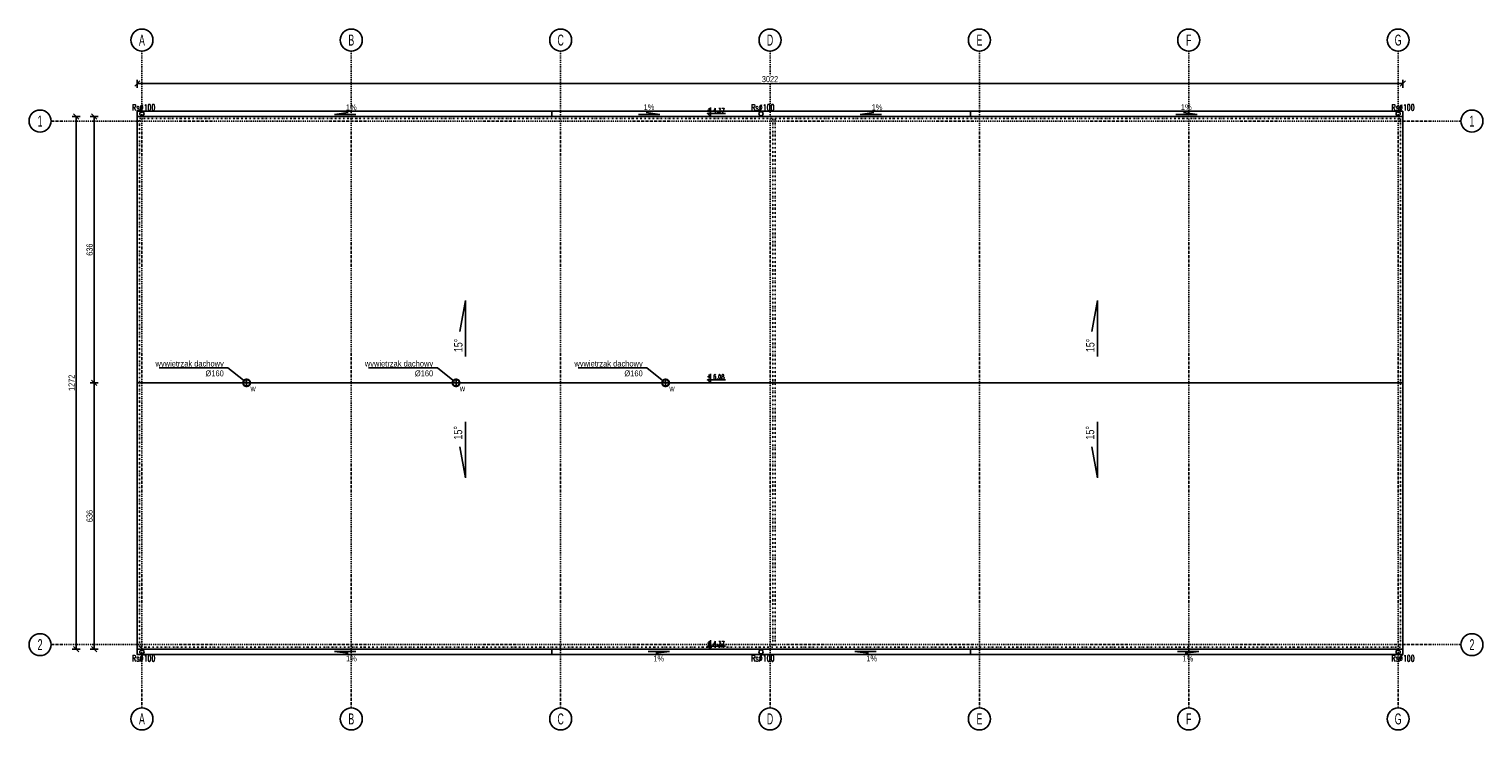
# Model space of a CAD drawing. Header units: centimetres. Extents: x 47725 to 65780, y 1892 to 12037.
# Tile 154 of 156: x 49303 to 52775, y 8109 to 9782. Entities that reach past the tile are written whole.
import ezdxf
from ezdxf import colors
from ezdxf.entities.mleader import LeaderData, LeaderLine
from ezdxf.enums import TextEntityAlignment as Align
from ezdxf.math import Vec2, Vec3

# ---------------------------------------------------------------- set-up
doc = ezdxf.new("R2010")
doc.units = ezdxf.units.CM
doc.header["$LTSCALE"] = 0.02
for name, pattern in [('Ciągłe', [0]), ('DASHDOT2', [12.7, 6.35, -3.175, 0, -3.175]), ('DIVIDE', [31.75, 12.7, -6.35, 0, -6.35, 0, -6.35])]:
    doc.linetypes.add(name, pattern=pattern)
for name, color, linetype in [('A-ELEWACJE', 3, 'Continuous'), ('A-Grid', 191, 'DASHDOT2'), ('A-OPISY', 70, 'Continuous'), ('CKDACH_OPIS', 3, 'Continuous'), ('CKKOTY_WYS', 3, 'Continuous'), ('CKSCIANY_POD', 7, 'Continuous'), ('CKWYMIAR', 3, 'Continuous')]:
    doc.layers.add(name, color=color, linetype=linetype)
doc.layers.add('CKDACH_WIDOK', color=1, linetype='Ciągłe', lineweight=25)
doc.styles.add('BA_ARIAL_0.5', font='IC-Romans.shx', dxfattribs={"width": 0.5})
doc.styles.add('RomanS', font='romans.shx', dxfattribs={"width": 0.8})
doc.styles.add('SIMPLEX', font='simplex.shx', dxfattribs={"width": 0.7, "height": 17})
doc.styles.get("Standard").update_dxf_attribs({"font": 'ic-simplex.shx', "width": 0.8})
doc.dimstyles.new('Kopia2 CADKON cm', dxfattribs={"dimscale": 5, "dimtxt": 3, "dimasz": 2.5, "dimexe": 1.8, "dimexo": 5, "dimgap": 0.6, "dimtad": 1, "dimrnd": 0.5, "dimtxsty": 'Standard', "dimblk1": 'OBLIQUE', "dimblk2": 'OBLIQUE', "dimsah": 1, "dimcen": 2.5, "dimadec": 1, "dimazin": 2, "dimtfac": 1, "dimtix": 1, "dimtmove": 2, "dimatfit": 3, "dimldrblk": 'OPEN30', "dimfxl": 2, "dimfxlon": 1, "dimtfill": 1, "dimtolj": 1, "dimarcsym": 0})

# ---------------------------------------------------------------- blocks, each defined once
blk = doc.blocks.new('_OBLIQUE')
at = {"color": 0, "linetype": 'ByBlock'}
blk.add_line((-0.5, -0.5), (0.5, 0.5), dxfattribs=at)
blk = doc.blocks.new('*D1342')
at = {"layer": 'CKWYMIAR', "color": 0, "lineweight": -2}
for p, q in [((49561.8, 9641.6), (49561.8, 9660.6)), ((52583.8, 9641.6), (52583.8, 9660.6)), ((49561.8, 9651.6), (52583.8, 9651.6))]:
    blk.add_line(p, q, dxfattribs=at)
at = {"layer": 'CKWYMIAR', "color": 0, "lineweight": -2, "xscale": 12.5, "yscale": 12.5, "zscale": 12.5, "rotation": 180}
blk.add_blockref('_OBLIQUE', (49561.8, 9651.6), dxfattribs=at)
at = {"layer": 'CKWYMIAR', "color": 0, "lineweight": -2, "xscale": 12.5, "yscale": 12.5, "zscale": 12.5}
blk.add_blockref('_OBLIQUE', (52583.8, 9651.6), dxfattribs=at)
at = {"layer": 'CKWYMIAR', "color": 0, "insert": (51072.8, 9662.1), "char_height": 15, "attachment_point": 5, "bg_fill": 3, "box_fill_scale": 1.1, "bg_fill_color": 256, "bg_fill_true_color": 13158600, "bg_fill_transparency": 0}
blk.add_mtext('\\A1;3022', dxfattribs=at)
blk = doc.blocks.new('_Open30')
at = {"color": 0, "linetype": 'ByBlock', "lineweight": -2}
for p, q in [((-1, 0.27), (0, 0)), ((0, 0), (-1, -0.27)), ((0, 0), (-1, 0))]:
    blk.add_line(p, q, dxfattribs=at)
blk = doc.blocks.new('*D1343')
at = {"layer": 'CKWYMIAR', "color": 0, "lineweight": -2}
for p, q in [((49468.5, 8937.1), (49449.5, 8937.1)), ((49458.5, 8301.1), (49458.5, 8937.1)), ((49468.5, 8301.1), (49449.5, 8301.1))]:
    blk.add_line(p, q, dxfattribs=at)
at = {"layer": 'CKWYMIAR', "color": 0, "lineweight": -2, "xscale": 12.5, "yscale": 12.5, "zscale": 12.5}
for p, rotation in [((49458.5, 8937.1), 90), ((49458.5, 8301.1), 270)]:
    blk.add_blockref('_OBLIQUE', p, dxfattribs=dict(at, rotation=rotation))
at = {"layer": 'CKWYMIAR', "color": 0, "insert": (49448, 8619.1), "char_height": 15, "attachment_point": 5, "rotation": 90, "bg_fill": 3, "box_fill_scale": 1.1, "bg_fill_color": 256, "bg_fill_true_color": 13158600, "bg_fill_transparency": 0}
blk.add_mtext('\\A1;636', dxfattribs=at)
blk = doc.blocks.new('*D1344')
at = {"layer": 'CKWYMIAR', "color": 0, "lineweight": -2}
for p, q in [((49468.5, 9573.1), (49449.5, 9573.1)), ((49458.5, 8937.1), (49458.5, 9573.1)), ((49468.5, 8937.1), (49449.5, 8937.1))]:
    blk.add_line(p, q, dxfattribs=at)
at = {"layer": 'CKWYMIAR', "color": 0, "lineweight": -2, "xscale": 12.5, "yscale": 12.5, "zscale": 12.5}
for p, rotation in [((49458.5, 9573.1), 90), ((49458.5, 8937.1), 270)]:
    blk.add_blockref('_OBLIQUE', p, dxfattribs=dict(at, rotation=rotation))
at = {"layer": 'CKWYMIAR', "color": 0, "insert": (49448, 9255.1), "char_height": 15, "attachment_point": 5, "rotation": 90, "bg_fill": 3, "box_fill_scale": 1.1, "bg_fill_color": 256, "bg_fill_true_color": 13158600, "bg_fill_transparency": 0}
blk.add_mtext('\\A1;636', dxfattribs=at)
blk = doc.blocks.new('*D1345')
at = {"layer": 'CKWYMIAR', "color": 0, "lineweight": -2}
for p, q in [((49425.5, 9573.1), (49406.5, 9573.1)), ((49415.5, 9573.1), (49415.5, 8301.1)), ((49425.5, 8301.1), (49406.5, 8301.1))]:
    blk.add_line(p, q, dxfattribs=at)
at = {"layer": 'CKWYMIAR', "color": 0, "lineweight": -2, "xscale": 12.5, "yscale": 12.5, "zscale": 12.5}
for p, rotation in [((49415.5, 9573.1), 90), ((49415.5, 8301.1), 270)]:
    blk.add_blockref('_OBLIQUE', p, dxfattribs=dict(at, rotation=rotation))
at = {"layer": 'CKWYMIAR', "color": 0, "insert": (49405, 8937.1), "char_height": 15, "attachment_point": 5, "rotation": 90, "bg_fill": 3, "box_fill_scale": 1.1, "bg_fill_color": 256, "bg_fill_true_color": 13158600, "bg_fill_transparency": 0}
blk.add_mtext('\\A1;1272', dxfattribs=at)
blk = doc.blocks.new('BA_Axis_Mark')
at = {"linetype": 'Continuous'}
blk.add_circle((0, 0), 37.5, dxfattribs=at)
at = {"linetype": 'Continuous', "style": 'BA_ARIAL_0.5', "width": 0.6}
blk.add_attdef('AXIS_NUMBER', text='', height=37.5, dxfattribs=at).set_placement((0, 0), align=Align.MIDDLE_CENTER)
blk = doc.blocks.new('A$7E8778113A2FE')
at = {"layer": 'A-ELEWACJE'}
for points in [[(-10, 0), (10, 0)], [(-10, 0), (10, 0)], [(0, -10), (0, 10)], [(0, -10), (0, 10)]]:
    blk.add_lwpolyline(points, dxfattribs=at)
for radius in [9, 8]:
    blk.add_circle((0, 0), radius, dxfattribs=at)
at = {"layer": 'A-OPISY', "lineweight": 20, "width": 0.7}
blk.add_text('w', height=15, dxfattribs=at).set_placement((9, -20.4))
blk = doc.blocks.new('*U1512')
blk.add_lwpolyline([(0, -30), (0, 0), (-10, -10), (50, -10)])
at = {"insert": (-12, -12.3), "char_height": 15, "width": 56.1, "attachment_point": 1, "style": 'SIMPLEX'}
blk.add_mtext('{\\W0.8;+}', dxfattribs=at)
at = {"style": 'SIMPLEX', "width": 0.7}
blk.add_attdef('0,00', (8.5, -27.4), '', height=15, dxfattribs=at)

msp = doc.modelspace()

# ---------------------------------------------------------------- linework, layer by layer
for points in [[(52583.82, 9573.071), (52583.82, 9585.571), (49561.82, 9585.571), (49561.82, 9573.071)], [(50551.375, 9585.571), (50551.375, 9573.071)], [(51551.375, 9585.571), (51551.375, 9573.071)], [(52583.82, 8301.071), (52583.82, 8288.571), (49561.82, 8288.571), (49561.82, 8301.071)], [(50551.375, 8301.071), (50551.375, 8288.571)], [(51551.375, 8301.071), (51551.375, 8288.571)]]:
    msp.add_lwpolyline(points)
for centre in [(49572.82, 9579.321), (51051.375, 9579.321), (51051.375, 8294.821), (52572.82, 8294.821)]:
    msp.add_circle(centre, 5)
at = {"layer": 'A-Grid', "ltscale": 20}
for p, q in [((49355.82, 9562.071), (52722.82, 9562.071)), ((49355.82, 8312.071), (52722.82, 8312.071))]:
    msp.add_line(p, q, dxfattribs=at)
for points in [[(49572.82, 9729.071), (49572.82, 8161.071)], [(50072.82, 9729.071), (50072.82, 8161.071)], [(50572.82, 9729.071), (50572.82, 8161.071)], [(51072.82, 9729.071), (51072.82, 8161.071)], [(51572.82, 9729.071), (51572.82, 8161.071)], [(52072.82, 9729.071), (52072.82, 8161.071)], [(52572.82, 9729.071), (52572.82, 8161.071)]]:
    msp.add_lwpolyline(points, dxfattribs=at)
at = {"layer": 'CKDACH_OPIS', "lineweight": -3}
for p, q in [((50032.687, 9578.071), (50065.297, 9582.555)), ((50083.61, 9578.071), (50032.687, 9578.071)), ((50758.941, 9578.071), (50809.864, 9578.071)), ((50809.864, 9578.071), (50777.254, 9582.555)), ((51288.263, 9578.071), (51320.874, 9582.555)), ((51339.186, 9578.071), (51288.263, 9578.071)), ((52042.125, 9578.071), (52093.048, 9578.071)), ((52093.048, 9578.071), (52060.437, 9582.555)), ((50345.43, 9133.629), (50332.329, 9059.893)), ((50345.43, 9000.239), (50345.43, 9133.629)), ((51854.704, 9133.629), (51841.603, 9059.893)), ((51854.704, 9000.239), (51854.704, 9133.629)), ((50332.329, 9059.893), (50332.329, 9059.893)), ((51841.603, 9059.893), (51841.603, 9059.893)), ((50345.43, 8843.903), (50345.43, 8710.512)), ((51854.704, 8843.903), (51854.704, 8710.512)), ((50345.43, 8710.512), (50332.329, 8784.249)), ((50332.329, 8784.249), (50332.329, 8784.249)), ((51854.704, 8710.512), (51841.603, 8784.249)), ((51841.603, 8784.249), (51841.603, 8784.249)), ((50083.892, 8296.071), (50032.969, 8296.071)), ((50032.969, 8296.071), (50065.58, 8291.586)), ((50782.08, 8296.071), (50833.003, 8296.071)), ((50833.003, 8296.071), (50800.393, 8291.586)), ((51326.417, 8296.071), (51275.495, 8296.071)), ((51275.495, 8296.071), (51308.105, 8291.586)), ((52045.797, 8296.071), (52096.72, 8296.071)), ((52096.72, 8296.071), (52064.109, 8291.586))]:
    msp.add_line(p, q, dxfattribs=at)
at = {"layer": 'CKDACH_WIDOK'}
msp.add_lwpolyline([(49561.82, 9573.071), (52583.82, 9573.071), (52583.82, 8301.071), (49561.82, 8301.071)], close=True, dxfattribs=at)
msp.add_lwpolyline([(49561.82, 8937.071), (52583.82, 8937.071)], dxfattribs=at)

# ---------------------------------------------------------------- block references
at = {"layer": 'A-ELEWACJE'}
for p in [(49822.929, 8937.071), (50322.929, 8937.071), (50823.384, 8937.071)]:
    msp.add_blockref('A$7E8778113A2FE', p, dxfattribs=at)
at = {"layer": 'A-Grid', "xscale": 0.7000000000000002, "yscale": 0.7000000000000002, "zscale": 0.7000000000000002, "rotation": 360}
for p, values in [((49572.82, 9755.321), {'AXIS_NUMBER': 'A'}), ((50072.82, 9755.321), {'AXIS_NUMBER': 'B'}), ((50572.82, 9755.321), {'AXIS_NUMBER': 'C'}), ((51072.82, 9755.321), {'AXIS_NUMBER': 'D'}), ((51572.82, 9755.321), {'AXIS_NUMBER': 'E'}), ((52072.82, 9755.321), {'AXIS_NUMBER': 'F'}), ((52572.82, 9755.321), {'AXIS_NUMBER': 'G'}), ((49329.57, 9562.071), {'AXIS_NUMBER': '1'}), ((52749.07, 9562.071), {'AXIS_NUMBER': '1'}), ((49329.57, 8312.071), {'AXIS_NUMBER': '2'}), ((52749.07, 8312.071), {'AXIS_NUMBER': '2'}), ((49572.82, 8134.821), {'AXIS_NUMBER': 'A'}), ((50072.82, 8134.821), {'AXIS_NUMBER': 'B'}), ((50572.82, 8134.821), {'AXIS_NUMBER': 'C'}), ((51072.82, 8134.821), {'AXIS_NUMBER': 'D'}), ((51572.82, 8134.821), {'AXIS_NUMBER': 'E'}), ((52072.82, 8134.821), {'AXIS_NUMBER': 'F'}), ((52572.82, 8134.821), {'AXIS_NUMBER': 'G'})]:
    msp.add_blockref('BA_Axis_Mark', p, dxfattribs=at).add_auto_attribs(values)
at = {"layer": 'CKKOTY_WYS', "ltscale": 0.01}
ref = msp.add_blockref('*U1512', (50930.623, 8937.071), dxfattribs=dict(at, xscale=-0.72, yscale=0.72, zscale=0.72, rotation=180.0020147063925))
ref.add_attrib('0,00', '6.08', (50936.702, 8945.997), dxfattribs={"layer": '0', "height": 10.8, "rotation": 0.002015, "style": 'SIMPLEX', "width": 0.7})
ref = msp.add_blockref('*U1512', (50930.623, 8301.071), dxfattribs=dict(at, xscale=-0.72, yscale=0.72, zscale=0.72, rotation=180.0020147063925))
ref.add_attrib('0,00', '4.37', (50936.702, 8309.997), dxfattribs={"layer": '0', "height": 10.8, "rotation": 0.002015, "style": 'SIMPLEX', "width": 0.7})

# ---------------------------------------------------------------- texts
at = {"layer": 'CKDACH_OPIS', "linetype": 'Continuous', "lineweight": 9, "style": 'RomanS', "width": 0.6}
for rotation, p in [(0.001771, (49549.287, 9586.926)), (0.001771, (51027.841, 9586.926)), (0.001771, (52556.787, 9586.926)), (359.998229, (51027.841, 8272.215)), (359.998229, (52556.786, 8272.215))]:
    msp.add_text('Rs∅100', height=15, rotation=rotation, dxfattribs=at).set_placement(p)
at = {"layer": 'CKDACH_OPIS', "linetype": 'Continuous', "lineweight": 9, "width": 0.8}
for p in [(50059.872, 9587.954), (50770.891, 9588.218), (51315.448, 9587.954), (52054.074, 9588.218), (50060.155, 8272.187), (50794.03, 8271.923), (51302.68, 8272.187), (52057.746, 8271.923)]:
    msp.add_text('1%', height=14, dxfattribs=at).set_placement(p)
for rotation, p in [(89.77223, (50338.338, 9010.142)), (89.77223, (51847.612, 9010.142)), (90.22777, (50337.825, 8801.64)), (90.22777, (51847.098, 8801.64))]:
    msp.add_text('15°', height=20, rotation=rotation, dxfattribs=at).set_placement(p)

# ---------------------------------------------------------------- leaders
at = {"layer": 'A-OPISY', "lineweight": -3}
ml = msp.add_multileader_mtext('Standard', dxfattribs=at)
ml.set_content('wywietrzak dachowy \\P%%C160', color=256)
ml.set_leader_properties()
ml.build(insert=Vec2(0, 0))
ml.multileader.update_dxf_attribs({"text_left_attachment_type": 6, "text_right_attachment_type": 6, "arrow_head_size": 10})
ctx = ml.context
ctx.base_point, ctx.char_height, ctx.arrow_head_size, ctx.plane_origin, ctx.plane_x_axis = Vec3(50098.815, 8973.275), 14, 10, Vec3(50618.529, 8848.396), Vec3(-1, 0)
ctx.left_attachment, ctx.right_attachment, ctx.text_align_type = 6, 6, 2
notes = []
notes.append((ctx, [(0, (1, 1, 0), (50278.367, 8973.275), (-1, 0), 8, [(0, [(50322.929, 8937.071)], 0, [])])]))
ctx.mtext.insert, ctx.mtext.width, ctx.mtext.alignment, ctx.mtext.flow_direction = Vec3(50268.367, 8990.075), 193.54665, 3, 5
ml = msp.add_multileader_mtext('Standard', dxfattribs=at)
ml.set_content('wywietrzak dachowy \\P%%C160', color=256)
ml.set_leader_properties()
ml.build(insert=Vec2(0, 0))
ml.multileader.update_dxf_attribs({"text_left_attachment_type": 6, "text_right_attachment_type": 6, "arrow_head_size": 10})
ctx = ml.context
ctx.base_point, ctx.char_height, ctx.arrow_head_size, ctx.plane_origin, ctx.plane_x_axis = Vec3(50599.269, 8973.275), 14, 10, Vec3(51118.984, 8848.396), Vec3(-1, 0)
ctx.left_attachment, ctx.right_attachment, ctx.text_align_type = 6, 6, 2
notes.append((ctx, [(0, (1, 1, 0), (50778.821, 8973.275), (-1, 0), 8, [(0, [(50823.384, 8937.071)], 0, [])])]))
ctx.mtext.insert, ctx.mtext.width, ctx.mtext.alignment, ctx.mtext.flow_direction = Vec3(50768.821, 8990.075), 193.54665, 3, 5
for ctx, leaders in notes:
    for number, flags, end, landing, length, lines in leaders:
        leader = LeaderData()
        leader.index, (leader.has_last_leader_line, leader.has_dogleg_vector, leader.attachment_direction) = number, flags
        leader.last_leader_point, leader.dogleg_vector, leader.dogleg_length = Vec3(end), Vec3(landing), length
        for number, points, colour, breaks in lines:
            line = LeaderLine()
            line.index, line.vertices, line.color, line.breaks = number, Vec3.list(points), colors.encode_raw_color(colour), breaks
            leader.lines.append(line)
        ctx.leaders.append(leader)

# ---------------------------------------------------------------- next in the draw order: dimensions: what is measured, and where the dimension line sits
at = {"layer": 'CKWYMIAR'}
dim = msp.add_linear_dim(base=(52583.82, 9651.607), p1=(49561.82, 9573.071), p2=(52583.82, 9573.071), dimstyle='Kopia2 CADKON cm', dxfattribs=at)
dim.commit()
dim.dimension.update_dxf_attribs({"geometry": '*D1342', "text_midpoint": (51072.82, 9662.107)})
dim = msp.add_linear_dim(base=(49458.527, 8937.071), p1=(49561.82, 8301.071), p2=(49561.82, 8937.071), angle=90, dimstyle='Kopia2 CADKON cm', dxfattribs=at)
dim.commit()
dim.dimension.update_dxf_attribs({"geometry": '*D1343', "text_midpoint": (49448.027, 8619.071)})

# ---------------------------------------------------------------- next in the draw order: linework, layer by layer
msp.add_circle((52572.82, 9579.321), 5)
at = {"layer": 'CKSCIANY_POD', "linetype": 'DIVIDE', "ltscale": 15}
for p, q in [((51079.82, 9568.071), (51079.82, 8306.071)), ((51084.819, 9568.071), (51084.819, 8306.071))]:
    msp.add_line(p, q, dxfattribs=at)
msp.add_lwpolyline([(51084.819, 9568.071), (52578.82, 9568.071), (52578.82, 8306.071), (51084.819, 8306.071)], dxfattribs=at)

# ---------------------------------------------------------------- next in the draw order: block references
at = {"layer": 'CKKOTY_WYS', "ltscale": 0.01}
ref = msp.add_blockref('*U1512', (50930.623, 9573.071), dxfattribs=dict(at, xscale=-0.72, yscale=0.72, zscale=0.72, rotation=180.0020147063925))
ref.add_attrib('0,00', '4.37', (50936.702, 9581.997), dxfattribs={"layer": '0', "height": 10.8, "rotation": 0.002015, "style": 'SIMPLEX', "width": 0.7})

# ---------------------------------------------------------------- next in the draw order: dimensions: what is measured, and where the dimension line sits
at = {"layer": 'CKWYMIAR'}
dim = msp.add_linear_dim(base=(49458.527, 9573.071), p1=(49561.82, 8937.071), p2=(49561.82, 9573.071), angle=90, dimstyle='Kopia2 CADKON cm', override={"dimtmove": 2}, dxfattribs=at)
dim.commit()
dim.dimension.update_dxf_attribs({"geometry": '*D1344', "text_midpoint": (49448.027, 9255.071)})

# ---------------------------------------------------------------- next in the draw order: dimensions: what is measured, and where the dimension line sits
dim = msp.add_linear_dim(base=(49415.473, 8301.071), p1=(49561.82, 9573.071), p2=(49561.82, 8301.071), angle=90, dimstyle='Kopia2 CADKON cm', dxfattribs=at)
dim.commit()
dim.dimension.update_dxf_attribs({"geometry": '*D1345', "text_midpoint": (49404.973, 8937.071)})

# ---------------------------------------------------------------- next in the draw order: linework, layer by layer
msp.add_circle((49572.82, 8294.821), 5)
at = {"layer": 'CKSCIANY_POD', "linetype": 'DIVIDE', "ltscale": 15}
msp.add_lwpolyline([(51079.82, 8306.071), (49566.82, 8306.071), (49566.82, 9568.071), (51079.82, 9568.071)], dxfattribs=at)

# ---------------------------------------------------------------- next in the draw order: texts
at = {"layer": 'CKDACH_OPIS', "linetype": 'Continuous', "lineweight": 9, "style": 'RomanS', "width": 0.6}
msp.add_text('Rs∅100', height=15, rotation=359.998229, dxfattribs=at).set_placement((49549.286, 8272.215))

# ---------------------------------------------------------------- next in the draw order: leaders
at = {"layer": 'A-OPISY', "lineweight": -3}
ml = msp.add_multileader_mtext('Standard', dxfattribs=at)
ml.set_content('wywietrzak dachowy \\P%%C160', color=256)
ml.set_leader_properties()
ml.build(insert=Vec2(0, 0))
ml.multileader.update_dxf_attribs({"text_left_attachment_type": 6, "text_right_attachment_type": 6, "arrow_head_size": 10})
ctx = ml.context
ctx.base_point, ctx.char_height, ctx.arrow_head_size, ctx.plane_origin, ctx.plane_x_axis = Vec3(49598.815, 8973.275), 14, 10, Vec3(50118.529, 8848.396), Vec3(-1, 0)
ctx.left_attachment, ctx.right_attachment, ctx.text_align_type = 6, 6, 2
notes = []
notes.append((ctx, [(0, (1, 1, 0), (49778.367, 8973.275), (-1, 0), 8, [(0, [(49822.929, 8937.071)], 0, [])])]))
ctx.mtext.insert, ctx.mtext.width, ctx.mtext.alignment, ctx.mtext.flow_direction = Vec3(49768.367, 8990.075), 193.54665, 3, 5
for ctx, leaders in notes:
    for number, flags, end, landing, length, lines in leaders:
        leader = LeaderData()
        leader.index, (leader.has_last_leader_line, leader.has_dogleg_vector, leader.attachment_direction) = number, flags
        leader.last_leader_point, leader.dogleg_vector, leader.dogleg_length = Vec3(end), Vec3(landing), length
        for number, points, colour, breaks in lines:
            line = LeaderLine()
            line.index, line.vertices, line.color, line.breaks = number, Vec3.list(points), colors.encode_raw_color(colour), breaks
            leader.lines.append(line)
        ctx.leaders.append(leader)

doc.saveas('drawing.dxf')
